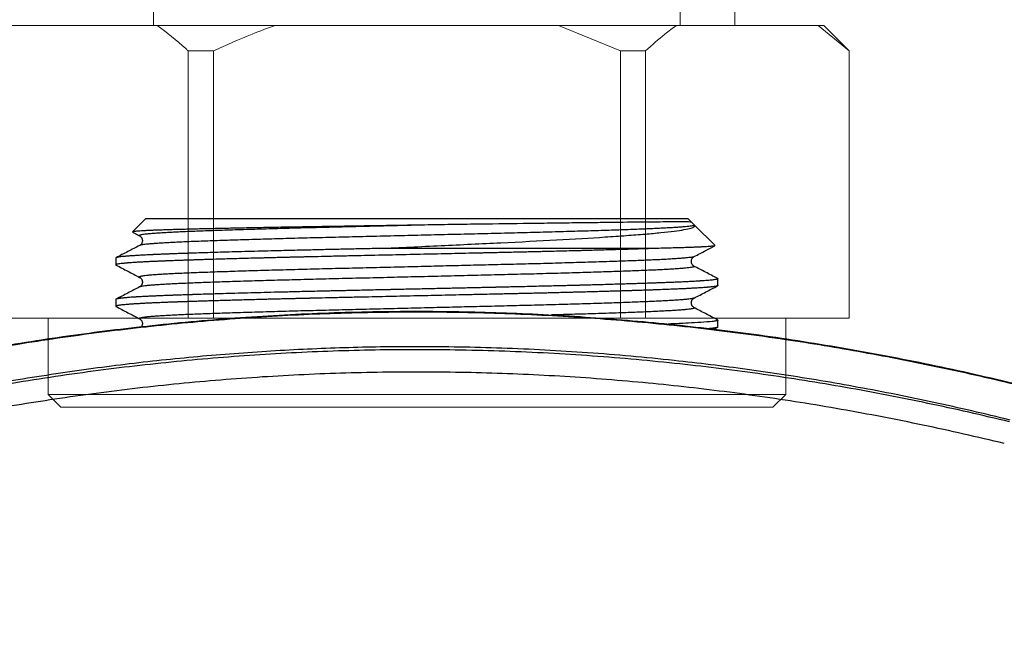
# Model space of a CAD drawing. Header units: millimetres. Extents: x -848 to 77789, y -17557 to 12238.
# Tile 24 of 79: x 71322 to 71515, y -12111 to -11989. Entities that reach past the tile are written whole.
import ezdxf
from ezdxf import colors
from ezdxf.entities.mleader import LeaderData, LeaderLine
from ezdxf.math import Vec2, Vec3

# ---------------------------------------------------------------- set-up
doc = ezdxf.new("R2010")
doc.units = ezdxf.units.MM
doc.layers.add('RR_IWK_opisy_piony', color=7, linetype='Continuous', lineweight=13)
doc.styles.add('Garamond', font='GARA.TTF')

# ---------------------------------------------------------------- blocks, each defined once
blk = doc.blocks.new('A$C661458EC')
at = {"color": 7, "linetype": 'Continuous', "lineweight": 25}
for p, q in [((-1.2336, 0.0275), (-1.2915, -0.0304)), ((1.1364, 0.0275), (-1.2336, 0.0275)), ((1.1529, 0.0109), (1.1364, 0.0275)), ((1.1644, -0.0006), (1.1529, 0.0109)), ((-1.2911, -0.0314), (-1.2599, -0.0477)), ((1.1644, -0.0006), (1.1638, -0.0003)), ((1.2539, -0.09), (1.1644, -0.0006)), ((-1.2596, -0.0477), (-1.2595, -0.0477)), ((-1.2596, -0.0895), (-1.2596, -0.0895)), ((0.9898, -0.1025), (-0.212, -0.1025)), ((-1.3636, -0.1442), (-1.3636, -0.1741)), ((1.1624, -0.1382), (1.1608, -0.1388)), ((-1.2596, -0.2287), (-1.2595, -0.2287)), ((1.2664, -0.2645), (1.2664, -0.2347)), ((-1.2596, -0.2705), (-1.2596, -0.2705)), ((-1.3636, -0.3252), (-1.3636, -0.3551)), ((1.1624, -0.3192), (1.1608, -0.3198)), ((-1.2596, -0.4097), (-1.2595, -0.4097)), ((1.2664, -0.4455), (1.2664, -0.4157)), ((1.2496, -0.4548), (1.2653, -0.4467))]:
    blk.add_line(p, q, dxfattribs=at)
at = {"color": 7, "linetype": 'Continuous', "lineweight": 25, "flags": 128}
blk.add_lwpolyline([(1.2634, -0.4138), (1.2648, -0.4143), (1.266, -0.415), (1.2664, -0.4158), (1.2658, -0.4165), (1.2642, -0.4173), (1.2614, -0.4181), (1.2573, -0.419), (1.2537, -0.4196), (1.2495, -0.4202), (1.2451, -0.4208), (1.2446, -0.4209), (1.2441, -0.4209), (1.2435, -0.421), (1.243, -0.421), (1.2424, -0.4211), (1.2419, -0.4212), (1.2413, -0.4212), (1.2304, -0.4224), (1.2183, -0.4234), (1.2054, -0.4244), (1.1918, -0.4254), (1.1781, -0.4263), (1.1645, -0.4271), (1.1511, -0.4278), (1.1381, -0.4285), (1.1257, -0.4291), (1.1151, -0.4296), (1.1052, -0.4301), (1.0961, -0.4305), (1.0879, -0.4309), (1.0807, -0.4312), (1.0732, -0.4315), (1.0674, -0.4318), (1.0634, -0.4319), (1.0619, -0.432), (1.0615, -0.432), (1.0613, -0.432), (1.0613, -0.432), (1.0612, -0.432), (1.0612, -0.432), (1.0612, -0.432), (1.0612, -0.432), (1.0612, -0.432), (1.0612, -0.432), (1.0612, -0.432), (1.0485, -0.4325)], dxfattribs=at)
at = {"color": 7, "linetype": 'Continuous', "lineweight": 25}
blk.add_arc((1.1754, 0.0219), 0.025, 206.0734, 242.5, dxfattribs=at)
for points, knots in [([(0, 0), (-0.0201, -0.0003), (-0.0602, -0.001), (-0.1207, -0.0019), (-0.1812, -0.0029), (-0.2382, -0.0038), (-0.2915, -0.0046), (-0.341, -0.0054), (-0.39, -0.0062), (-0.4389, -0.0069), (-0.4876, -0.0077), (-0.536, -0.0085), (-0.5836, -0.0093), (-0.6298, -0.0101), (-0.6747, -0.0109), (-0.7181, -0.0117), (-0.7604, -0.0125), (-0.802, -0.0133), (-0.8426, -0.0141), (-0.8821, -0.0149), (-0.9202, -0.0158), (-0.9565, -0.0166), (-0.9909, -0.0173), (-1.0234, -0.0181), (-1.0543, -0.0189), (-1.0837, -0.0196), (-1.1117, -0.0204), (-1.138, -0.0212), (-1.1623, -0.022), (-1.1845, -0.0228), (-1.2045, -0.0236), (-1.2225, -0.0244), (-1.2384, -0.0252), (-1.2524, -0.026), (-1.2642, -0.0268), (-1.274, -0.0276), (-1.2817, -0.0284), (-1.2872, -0.0292), (-1.2906, -0.0299), (-1.2912, -0.0303), (-1.2914, -0.0305)], [0, 0, 0, 0, 0.030458, 0.060916, 0.09168, 0.122443, 0.147983, 0.173545, 0.199107, 0.224647, 0.250925, 0.277226, 0.303528, 0.329806, 0.355422, 0.381061, 0.4067, 0.432317, 0.45867, 0.485047, 0.511425, 0.537778, 0.563512, 0.589269, 0.615026, 0.64076, 0.667232, 0.693728, 0.720225, 0.746697, 0.772518, 0.79834, 0.82434, 0.850339, 0.876161, 0.901983, 0.927982, 0.953982, 0.979881, 1, 1, 1, 1]), ([(0, 0), (-0.0196, -0.0005), (-0.0588, -0.0014), (-0.1186, -0.0029), (-0.1792, -0.0043), (-0.2402, -0.0058), (-0.3005, -0.0073), (-0.3599, -0.0087), (-0.4182, -0.0101), (-0.4745, -0.0115), (-0.5289, -0.0128), (-0.5814, -0.0142), (-0.6329, -0.0156), (-0.6832, -0.017), (-0.7331, -0.0184), (-0.7824, -0.0199), (-0.8307, -0.0214), (-0.8768, -0.0229), (-0.9207, -0.0243), (-0.9622, -0.0258), (-1.0003, -0.0272), (-1.0354, -0.0285), (-1.0676, -0.0299), (-1.0977, -0.0312), (-1.1255, -0.0326), (-1.1515, -0.034), (-1.1754, -0.0355), (-1.1968, -0.037), (-1.2153, -0.0385), (-1.2307, -0.0399), (-1.243, -0.0414), (-1.252, -0.0429), (-1.2579, -0.0442), (-1.2609, -0.0456), (-1.2615, -0.0467), (-1.2601, -0.0474), (-1.2596, -0.0477)], [0, 0, 0, 0, 0.02932, 0.058635, 0.089428, 0.120138, 0.150723, 0.181146, 0.211371, 0.241558, 0.270207, 0.299008, 0.327929, 0.356938, 0.386001, 0.416846, 0.447675, 0.478447, 0.509123, 0.539663, 0.570031, 0.598477, 0.626983, 0.655665, 0.684492, 0.713433, 0.744216, 0.77505, 0.805895, 0.836711, 0.867458, 0.898096, 0.926851, 0.955443, 0.983871, 1, 1, 1, 1]), ([(1.1529, 0.0109), (1.1512, 0.0126), (1.1434, 0.013), (1.1134, 0.0135), (1.0913, 0.0135), (1.0337, 0.0131), (0.9981, 0.0128), (0.9146, 0.012), (0.8669, 0.0115), (0.7871, 0.0106), (0.7592, 0.0102), (0.7015, 0.0095), (0.6417, 0.0088), (0.5777, 0.008), (0.5117, 0.0071), (0.4775, 0.0067), (0.3727, 0.0053), (0.3009, 0.0044), (0.1901, 0.0029), (0.1527, 0.0023), (0.0769, 0.0012), (0.0385, 0.0006), (0, 0)], [0, 0, 0, 0, 0.125, 0.125, 0.25, 0.25, 0.375, 0.375, 0.5, 0.5, 0.5625, 0.5625, 0.625, 0.6875, 0.6875, 0.75, 0.75, 0.875, 0.875, 0.9375, 0.9375, 1, 1, 1, 1]), ([(1.1638, -0.0003), (1.1635, -0.0007), (1.163, -0.0017), (1.1582, -0.0031), (1.1506, -0.0046), (1.1397, -0.006), (1.1258, -0.0075), (1.1092, -0.009), (1.09, -0.0104), (1.0686, -0.0118), (1.0447, -0.0132), (1.0183, -0.0146), (0.9891, -0.016), (0.957, -0.0174), (0.9217, -0.0188), (0.8841, -0.0202), (0.8438, -0.0216), (0.8011, -0.0231), (0.7569, -0.0246), (0.7115, -0.026), (0.6651, -0.0274), (0.6172, -0.0288), (0.5677, -0.0302), (0.5159, -0.0316), (0.4619, -0.0331), (0.4058, -0.0345), (0.3489, -0.0359), (0.291, -0.0373), (0.2322, -0.0387), (0.1734, -0.0402), (0.115, -0.0416), (0.0572, -0.043), (-0.001, -0.0444), (-0.0593, -0.0458), (-0.1188, -0.0472), (-0.1792, -0.0487), (-0.2402, -0.0502), (-0.3005, -0.0516), (-0.3599, -0.053), (-0.4182, -0.0545), (-0.4745, -0.0558), (-0.5289, -0.0572), (-0.5814, -0.0586), (-0.6329, -0.06), (-0.6832, -0.0613), (-0.7331, -0.0628), (-0.7824, -0.0643), (-0.8307, -0.0657), (-0.8768, -0.0672), (-0.9207, -0.0687), (-0.9622, -0.0701), (-1.0003, -0.0715), (-1.0354, -0.0729), (-1.0676, -0.0742), (-1.0977, -0.0756), (-1.1255, -0.0769), (-1.1515, -0.0784), (-1.1754, -0.0798), (-1.1968, -0.0813), (-1.2153, -0.0828), (-1.2307, -0.0843), (-1.243, -0.0858), (-1.2519, -0.0872), (-1.2575, -0.0885), (-1.259, -0.0892), (-1.2596, -0.0895)], [0, 0, 0, 0, 0.016139, 0.032385, 0.04872, 0.065123, 0.081573, 0.098048, 0.113587, 0.129112, 0.144605, 0.160048, 0.175424, 0.19164, 0.207753, 0.223927, 0.240202, 0.25656, 0.272979, 0.288498, 0.304035, 0.319572, 0.335092, 0.350576, 0.36694, 0.383224, 0.399407, 0.415518, 0.431724, 0.448027, 0.463468, 0.478959, 0.494483, 0.510022, 0.525557, 0.54201, 0.558418, 0.57476, 0.591015, 0.607164, 0.623293, 0.6386, 0.653989, 0.669441, 0.684941, 0.700469, 0.71695, 0.733422, 0.749863, 0.766253, 0.782571, 0.798796, 0.813995, 0.829226, 0.844551, 0.859953, 0.875417, 0.891864, 0.908338, 0.924819, 0.941284, 0.957712, 0.974082, 0.989446, 1, 1, 1, 1]), ([(-0.212, -0.1025), (-0.1671, -0.1005), (-0.1223, -0.0984), (-0.0327, -0.0942), (0.0121, -0.0921), (0.1013, -0.0879), (0.1454, -0.0858), (0.2327, -0.0817), (0.276, -0.0796), (0.4031, -0.0735), (0.4851, -0.0694), (0.6371, -0.061), (0.7079, -0.0567), (0.8058, -0.0502), (0.8369, -0.0481), (0.8949, -0.0438), (0.922, -0.0417), (0.9724, -0.0376), (0.9957, -0.0355), (1.0383, -0.0313), (1.0577, -0.0291), (1.1082, -0.0225), (1.1327, -0.0182), (1.1555, -0.0115), (1.1607, -0.0093), (1.1662, -0.0049), (1.1666, -0.0027), (1.1644, -0.0006)], [0, 0, 0, 0, 0.0625, 0.0625, 0.125, 0.125, 0.1875, 0.1875, 0.25, 0.25, 0.375, 0.375, 0.5, 0.5, 0.5625, 0.5625, 0.625, 0.625, 0.6875, 0.6875, 0.75, 0.75, 0.875, 0.875, 0.9375, 0.9375, 1, 1, 1, 1]), ([(-1.2599, -0.0477), (-1.2586, -0.0484), (-1.2564, -0.0498), (-1.2531, -0.053), (-1.2508, -0.0564), (-1.2492, -0.0598), (-1.2483, -0.0628), (-1.2477, -0.0662), (-1.2476, -0.0695), (-1.248, -0.0736), (-1.2494, -0.0782), (-1.252, -0.0828), (-1.2557, -0.087), (-1.2584, -0.0886), (-1.2599, -0.0895)], [0, 0, 0, 0, 0.122872, 0.227361, 0.313314, 0.380564, 0.429063, 0.465285, 0.514872, 0.580659, 0.662488, 0.759976, 0.872624, 1, 1, 1, 1]), ([(0.9898, -0.1025), (0.9869, -0.1026), (0.9804, -0.1029), (0.9695, -0.1033), (0.9563, -0.1037), (0.9409, -0.1042), (0.923, -0.1048), (0.9025, -0.1055), (0.8795, -0.1062), (0.8538, -0.107), (0.8254, -0.1078), (0.7939, -0.1088), (0.7607, -0.1097), (0.7259, -0.1107), (0.7001, -0.1114), (0.6829, -0.1118), (0.6754, -0.112), (0.6677, -0.1122), (0.66, -0.1124), (0.6521, -0.1126), (0.6442, -0.1128), (0.6361, -0.1131), (0.616, -0.1136), (0.5843, -0.1144), (0.5412, -0.1155), (0.5042, -0.1164), (0.4732, -0.1171), (0.4489, -0.1177), (0.4325, -0.118), (0.4238, -0.1182), (0.4214, -0.1183), (0.4191, -0.1184), (0.4167, -0.1184), (0.4144, -0.1185), (0.4121, -0.1185), (0.3985, -0.1188), (0.3746, -0.1194), (0.341, -0.1201), (0.3103, -0.1208), (0.2824, -0.1214), (0.2587, -0.122), (0.2388, -0.1224), (0.2225, -0.1228), (0.2089, -0.1231), (0.1978, -0.1233), (0.1909, -0.1235), (0.1869, -0.1235), (0.1852, -0.1236), (0.1836, -0.1236), (0.1821, -0.1237), (0.1807, -0.1237), (0.1794, -0.1237), (0.1585, -0.1242), (0.1179, -0.1251), (0.0572, -0.1264), (-0.0037, -0.1278), (-0.0646, -0.1291), (-0.1255, -0.1305), (-0.1863, -0.1318), (-0.2468, -0.1332), (-0.3089, -0.1346), (-0.3724, -0.136), (-0.4346, -0.1374), (-0.4828, -0.1385), (-0.5105, -0.1391), (-0.5208, -0.1393), (-0.5239, -0.1394), (-0.5271, -0.1395), (-0.5303, -0.1396), (-0.5335, -0.1396), (-0.5379, -0.1397), (-0.5444, -0.1399), (-0.5535, -0.1401), (-0.5648, -0.1404), (-0.5782, -0.1407), (-0.5937, -0.141), (-0.6112, -0.1415), (-0.6307, -0.1419), (-0.6493, -0.1424), (-0.6667, -0.1428), (-0.6824, -0.1432), (-0.699, -0.1436), (-0.7163, -0.1441), (-0.7342, -0.1446), (-0.7608, -0.1453), (-0.7946, -0.1462), (-0.834, -0.1472), (-0.8704, -0.1482), (-0.9039, -0.1492), (-0.9346, -0.1501), (-0.9626, -0.151), (-0.988, -0.1518), (-1.0108, -0.1525), (-1.0312, -0.1531), (-1.0496, -0.1538), (-1.0637, -0.1542), (-1.0741, -0.1546), (-1.0815, -0.1548), (-1.0883, -0.1551), (-1.0947, -0.1553), (-1.1006, -0.1555), (-1.1093, -0.1558), (-1.1214, -0.1563), (-1.137, -0.1569), (-1.1535, -0.1575), (-1.1707, -0.1582), (-1.1884, -0.159), (-1.2064, -0.1598), (-1.2248, -0.1606), (-1.2433, -0.1616), (-1.2616, -0.1626), (-1.2773, -0.1635), (-1.2904, -0.1644), (-1.2983, -0.1649), (-1.3033, -0.1653), (-1.3057, -0.1655), (-1.308, -0.1656), (-1.3103, -0.1658), (-1.3125, -0.166), (-1.3147, -0.1662), (-1.3222, -0.1668), (-1.3336, -0.1679), (-1.3464, -0.1694), (-1.3558, -0.1708), (-1.3615, -0.1722), (-1.3638, -0.1736), (-1.3639, -0.1746), (-1.3626, -0.1751), (-1.3623, -0.1752)], [0, 0, 0, 0, 0.004301, 0.009552, 0.015753, 0.022904, 0.031005, 0.040056, 0.050057, 0.06078, 0.072415, 0.084962, 0.098421, 0.111021, 0.124326, 0.127023, 0.129747, 0.132498, 0.135277, 0.138083, 0.140916, 0.143776, 0.146664, 0.162175, 0.176827, 0.190619, 0.199252, 0.20751, 0.214467, 0.21523, 0.215989, 0.216745, 0.217496, 0.218245, 0.218989, 0.21973, 0.231336, 0.241973, 0.251642, 0.260343, 0.268077, 0.273781, 0.278814, 0.283174, 0.286317, 0.288986, 0.28952, 0.29003, 0.290516, 0.290978, 0.291416, 0.291831, 0.292221, 0.310596, 0.32897, 0.347345, 0.365719, 0.384094, 0.402468, 0.420843, 0.439217, 0.459491, 0.479764, 0.497605, 0.505455, 0.506483, 0.507511, 0.508539, 0.509567, 0.510595, 0.511623, 0.513915, 0.516899, 0.520576, 0.524983, 0.530095, 0.53591, 0.542429, 0.549652, 0.554762, 0.560175, 0.565889, 0.571905, 0.578222, 0.584842, 0.600223, 0.614847, 0.628715, 0.641825, 0.654179, 0.665777, 0.676617, 0.686506, 0.695669, 0.704105, 0.711814, 0.715562, 0.71911, 0.722459, 0.725609, 0.728559, 0.73131, 0.738866, 0.747145, 0.756144, 0.765865, 0.776308, 0.787472, 0.799358, 0.812311, 0.826024, 0.840498, 0.850467, 0.860768, 0.863126, 0.865501, 0.867892, 0.8703, 0.872725, 0.875167, 0.877625, 0.89802, 0.918416, 0.938811, 0.959206, 0.977154, 0.995102, 1, 1, 1, 1]), ([(-0.212, -0.1025), (-0.2262, -0.1029), (-0.2542, -0.1035), (-0.295, -0.1044), (-0.3339, -0.1053), (-0.3709, -0.1061), (-0.4059, -0.1069), (-0.4401, -0.1076), (-0.4755, -0.1084), (-0.5129, -0.1093), (-0.552, -0.1102), (-0.5912, -0.1111), (-0.6305, -0.112), (-0.6767, -0.1132), (-0.7291, -0.1145), (-0.7866, -0.116), (-0.8421, -0.1175), (-0.8933, -0.119), (-0.9404, -0.1204), (-0.9819, -0.1217), (-1.0132, -0.1227), (-1.0308, -0.1232), (-1.0373, -0.1235), (-1.0393, -0.1235), (-1.0413, -0.1236), (-1.0433, -0.1237), (-1.0453, -0.1237), (-1.048, -0.1238), (-1.0518, -0.124), (-1.0576, -0.1241), (-1.0651, -0.1244), (-1.0744, -0.1247), (-1.0852, -0.1251), (-1.0976, -0.1255), (-1.1095, -0.1259), (-1.1192, -0.1263), (-1.1263, -0.1266), (-1.132, -0.1268), (-1.1377, -0.127), (-1.1433, -0.1272), (-1.1528, -0.1276), (-1.166, -0.1281), (-1.1786, -0.1286), (-1.1869, -0.129), (-1.191, -0.1292), (-1.1948, -0.1293), (-1.1986, -0.1295), (-1.2047, -0.1298), (-1.213, -0.1302), (-1.2234, -0.1307), (-1.2341, -0.1312), (-1.245, -0.1318), (-1.2559, -0.1324), (-1.2669, -0.133), (-1.2777, -0.1337), (-1.2918, -0.1346), (-1.3076, -0.1357), (-1.3237, -0.137), (-1.3367, -0.1383), (-1.3468, -0.1395), (-1.3547, -0.1408), (-1.3601, -0.142), (-1.3632, -0.1431), (-1.3635, -0.1438), (-1.3636, -0.1442)], [0, 0, 0, 0, 0.022702, 0.044498, 0.065387, 0.085371, 0.104448, 0.122619, 0.141564, 0.16323, 0.185293, 0.207755, 0.230615, 0.253874, 0.289758, 0.325643, 0.361527, 0.397411, 0.428991, 0.46057, 0.48836, 0.500588, 0.50219, 0.503791, 0.505392, 0.506994, 0.508595, 0.510196, 0.513461, 0.518044, 0.524302, 0.532024, 0.541212, 0.551865, 0.563982, 0.57271, 0.578108, 0.583324, 0.588594, 0.593919, 0.599299, 0.615764, 0.632721, 0.637674, 0.641623, 0.645682, 0.64985, 0.654127, 0.665468, 0.677512, 0.690261, 0.703713, 0.71787, 0.73273, 0.748295, 0.764563, 0.797019, 0.828491, 0.858979, 0.888484, 0.917005, 0.947241, 0.976287, 1, 1, 1, 1]), ([(-1.2599, -0.0895), (-1.277, -0.0984), (-1.3112, -0.1163), (-1.3454, -0.1341), (-1.3625, -0.143)], [0, 0, 0, 0, 0.499985, 1, 1, 1, 1]), ([(1.2534, -0.0908), (1.2534, -0.0908), (1.2533, -0.0911), (1.2508, -0.0917), (1.2459, -0.0924), (1.2385, -0.0932), (1.229, -0.094), (1.2173, -0.0948), (1.2033, -0.0956), (1.187, -0.0964), (1.1682, -0.0973), (1.1473, -0.0981), (1.123, -0.0989), (1.095, -0.0998), (1.0629, -0.1007), (1.0281, -0.1016), (1.0026, -0.1022), (0.9898, -0.1025)], [0, 0, 0, 0, 0.003818, 0.072293, 0.140705, 0.207422, 0.274195, 0.340969, 0.407685, 0.476316, 0.545009, 0.613701, 0.682332, 0.76127, 0.840397, 0.920101, 1, 1, 1, 1]), ([(1.1626, -0.1382), (1.1797, -0.1293), (1.21, -0.1135), (1.2403, -0.0977), (1.2535, -0.0908)], [0, 0, 0, 0, 0.564882, 1, 1, 1, 1]), ([(1.1608, -0.1388), (1.1605, -0.139), (1.1591, -0.1395), (1.154, -0.1406), (1.1453, -0.142), (1.1334, -0.1434), (1.1184, -0.1449), (1.1, -0.1464), (1.0786, -0.1478), (1.0544, -0.1493), (1.0273, -0.1508), (0.9982, -0.1522), (0.9673, -0.1536), (0.9349, -0.1549), (0.9003, -0.1563), (0.8635, -0.1576), (0.8236, -0.159), (0.7806, -0.1604), (0.7345, -0.1619), (0.6863, -0.1634), (0.6361, -0.1649), (0.5842, -0.1664), (0.5318, -0.1679), (0.4791, -0.1693), (0.4265, -0.1706), (0.3731, -0.172), (0.319, -0.1733), (0.2654, -0.1746), (0.2123, -0.1759), (0.1598, -0.1771), (0.1067, -0.1784), (0.0534, -0.1797), (-0.0018, -0.181), (-0.0588, -0.1824), (-0.1186, -0.1839), (-0.1792, -0.1853), (-0.2402, -0.1868), (-0.3005, -0.1883), (-0.3599, -0.1897), (-0.4182, -0.1911), (-0.4745, -0.1925), (-0.5289, -0.1938), (-0.5814, -0.1952), (-0.6329, -0.1966), (-0.6832, -0.198), (-0.7331, -0.1994), (-0.7824, -0.2009), (-0.8307, -0.2024), (-0.8768, -0.2039), (-0.9207, -0.2053), (-0.9622, -0.2068), (-1.0003, -0.2082), (-1.0354, -0.2095), (-1.0676, -0.2109), (-1.0977, -0.2122), (-1.1255, -0.2136), (-1.1515, -0.215), (-1.1754, -0.2165), (-1.1968, -0.218), (-1.2153, -0.2195), (-1.2307, -0.2209), (-1.243, -0.2224), (-1.252, -0.2239), (-1.2579, -0.2252), (-1.2609, -0.2266), (-1.2615, -0.2277), (-1.2601, -0.2284), (-1.2596, -0.2287)], [0, 0, 0, 0, 0.004522, 0.019791, 0.035127, 0.050514, 0.066869, 0.08324, 0.099605, 0.115944, 0.132235, 0.148457, 0.163671, 0.178791, 0.193896, 0.209099, 0.224382, 0.240662, 0.256993, 0.273355, 0.289727, 0.306086, 0.322412, 0.337757, 0.353036, 0.368232, 0.383333, 0.398459, 0.412542, 0.426693, 0.440898, 0.455144, 0.469244, 0.484806, 0.500364, 0.516708, 0.533007, 0.54924, 0.565387, 0.581429, 0.59745, 0.612656, 0.627942, 0.643292, 0.658688, 0.674113, 0.690484, 0.706846, 0.723179, 0.73946, 0.755669, 0.771786, 0.786884, 0.802013, 0.817236, 0.832536, 0.847897, 0.864234, 0.880599, 0.89697, 0.913326, 0.929645, 0.945906, 0.961167, 0.976342, 0.99143, 1, 1, 1, 1]), ([(1.1504, -0.1591), (1.1504, -0.158), (1.1504, -0.156), (1.151, -0.1521), (1.1522, -0.1482), (1.1544, -0.1445), (1.1568, -0.1415), (1.1598, -0.1396), (1.161, -0.1388)], [0, 0, 0, 0, 0.240863, 0.447374, 0.626897, 0.779659, 0.905909, 1, 1, 1, 1]), ([(1.1611, -0.1794), (1.1598, -0.1786), (1.157, -0.1768), (1.1543, -0.1736), (1.1522, -0.1699), (1.1509, -0.1659), (1.1504, -0.1619), (1.1504, -0.1597), (1.1504, -0.1585)], [0, 0, 0, 0, 0.100099, 0.226394, 0.379329, 0.559113, 0.765932, 1, 1, 1, 1]), ([(-1.3625, -0.1752), (-1.3454, -0.1841), (-1.3112, -0.2019), (-1.277, -0.2198), (-1.2599, -0.2287)], [0, 0, 0, 0, 0.500296, 1, 1, 1, 1]), ([(1.1607, -0.1794), (1.1613, -0.1795), (1.1635, -0.1802), (1.1642, -0.1813), (1.1629, -0.1827), (1.1582, -0.1841), (1.1506, -0.1856), (1.1397, -0.187), (1.1258, -0.1885), (1.1092, -0.19), (1.09, -0.1914), (1.0686, -0.1928), (1.0447, -0.1942), (1.0183, -0.1956), (0.9891, -0.197), (0.957, -0.1984), (0.9217, -0.1998), (0.8841, -0.2012), (0.8438, -0.2026), (0.8011, -0.2041), (0.7569, -0.2056), (0.7115, -0.207), (0.6651, -0.2084), (0.6172, -0.2098), (0.5677, -0.2112), (0.5159, -0.2126), (0.4619, -0.2141), (0.4058, -0.2155), (0.3489, -0.2169), (0.291, -0.2183), (0.2322, -0.2197), (0.1734, -0.2212), (0.115, -0.2226), (0.0572, -0.224), (-0.001, -0.2254), (-0.0593, -0.2268), (-0.1188, -0.2282), (-0.1792, -0.2297), (-0.2402, -0.2312), (-0.3005, -0.2326), (-0.3599, -0.234), (-0.4182, -0.2355), (-0.4745, -0.2368), (-0.5289, -0.2382), (-0.5814, -0.2396), (-0.6329, -0.241), (-0.6832, -0.2423), (-0.7331, -0.2438), (-0.7824, -0.2453), (-0.8307, -0.2467), (-0.8768, -0.2482), (-0.9207, -0.2497), (-0.9622, -0.2511), (-1.0003, -0.2525), (-1.0354, -0.2539), (-1.0676, -0.2552), (-1.0977, -0.2566), (-1.1255, -0.2579), (-1.1515, -0.2594), (-1.1754, -0.2608), (-1.1968, -0.2623), (-1.2153, -0.2638), (-1.2307, -0.2653), (-1.243, -0.2668), (-1.2519, -0.2682), (-1.2575, -0.2695), (-1.259, -0.2702), (-1.2596, -0.2705)], [0, 0, 0, 0, 0.004935, 0.021262, 0.037057, 0.052958, 0.068946, 0.085, 0.1011, 0.117225, 0.132434, 0.147628, 0.162792, 0.177906, 0.192956, 0.208827, 0.224598, 0.240427, 0.256357, 0.272366, 0.288437, 0.303625, 0.318832, 0.334039, 0.349229, 0.364384, 0.3804, 0.396338, 0.412177, 0.427945, 0.443807, 0.459762, 0.474875, 0.490037, 0.505231, 0.520439, 0.535644, 0.551748, 0.567807, 0.583801, 0.599711, 0.615516, 0.631302, 0.646284, 0.661345, 0.676469, 0.691639, 0.706837, 0.722968, 0.739089, 0.755181, 0.771223, 0.787194, 0.803074, 0.81795, 0.832857, 0.847856, 0.862931, 0.878065, 0.894163, 0.910287, 0.926417, 0.942532, 0.958611, 0.974633, 0.98967, 1, 1, 1, 1]), ([(1.2635, -0.2328), (1.2464, -0.2239), (1.2123, -0.2061), (1.1781, -0.1883), (1.1611, -0.1794)], [0, 0, 0, 0, 0.5000034, 1, 1, 1, 1]), ([(1.2635, -0.2328), (1.2641, -0.233), (1.2651, -0.2334), (1.2658, -0.2338), (1.2661, -0.2341), (1.2663, -0.2344), (1.2664, -0.2346), (1.2663, -0.2349), (1.2662, -0.2351), (1.266, -0.2353), (1.2656, -0.2357), (1.2644, -0.2363), (1.2619, -0.237), (1.258, -0.2379), (1.2526, -0.2388), (1.2456, -0.2398), (1.2369, -0.2408), (1.2265, -0.2418), (1.214, -0.2428), (1.2029, -0.2436), (1.1948, -0.2442), (1.1908, -0.2445), (1.1869, -0.2447), (1.1829, -0.245), (1.1788, -0.2453), (1.1696, -0.2458), (1.1542, -0.2467), (1.1315, -0.2479), (1.1069, -0.249), (1.0806, -0.2502), (1.0546, -0.2513), (1.0293, -0.2522), (1.01, -0.2529), (0.9963, -0.2534), (0.9887, -0.2537), (0.9822, -0.2539), (0.9723, -0.2543), (0.9578, -0.2548), (0.9377, -0.2554), (0.9158, -0.2561), (0.8921, -0.2569), (0.8667, -0.2577), (0.8387, -0.2585), (0.8078, -0.2594), (0.7741, -0.2604), (0.7417, -0.2613), (0.7112, -0.2622), (0.6908, -0.2627), (0.6783, -0.2631), (0.6743, -0.2632), (0.6714, -0.2632), (0.6684, -0.2633), (0.6654, -0.2634), (0.6624, -0.2635), (0.6536, -0.2637), (0.6386, -0.2641), (0.6148, -0.2647), (0.5873, -0.2654), (0.5557, -0.2662), (0.5212, -0.267), (0.4838, -0.2679), (0.4434, -0.2689), (0.4052, -0.2698), (0.3699, -0.2706), (0.3394, -0.2713), (0.3181, -0.2717), (0.3064, -0.272), (0.3035, -0.2721), (0.3006, -0.2721), (0.2976, -0.2722), (0.2947, -0.2723), (0.2917, -0.2723), (0.2887, -0.2724), (0.2848, -0.2725), (0.279, -0.2726), (0.2701, -0.2728), (0.258, -0.2731), (0.2427, -0.2734), (0.2241, -0.2739), (0.2023, -0.2743), (0.1772, -0.2749), (0.1499, -0.2755), (0.1206, -0.2762), (0.0896, -0.2769), (0.0559, -0.2776), (0.0195, -0.2784), (-0.0157, -0.2792), (-0.0495, -0.2799), (-0.0812, -0.2806), (-0.1182, -0.2815), (-0.1462, -0.2821), (-0.165, -0.2825), (-0.1704, -0.2826), (-0.1757, -0.2827), (-0.1811, -0.2829), (-0.1865, -0.283), (-0.1919, -0.2831), (-0.2097, -0.2835), (-0.2391, -0.2841), (-0.2795, -0.285), (-0.3179, -0.2859), (-0.3501, -0.2866), (-0.3766, -0.2872), (-0.3978, -0.2877), (-0.4186, -0.2881), (-0.4407, -0.2886), (-0.4695, -0.2893), (-0.504, -0.2901), (-0.5421, -0.2909), (-0.5713, -0.2916), (-0.5923, -0.2921), (-0.6057, -0.2925), (-0.6188, -0.2928), (-0.6317, -0.2931), (-0.6442, -0.2934), (-0.6727, -0.2941), (-0.7165, -0.2952), (-0.7744, -0.2967), (-0.8304, -0.2982), (-0.8821, -0.2997), (-0.9297, -0.3011), (-0.9716, -0.3023), (-0.9991, -0.3032), (-1.0134, -0.3037), (-1.0169, -0.3038), (-1.0204, -0.3039), (-1.0239, -0.304), (-1.0274, -0.3041), (-1.0309, -0.3043), (-1.0343, -0.3044), (-1.0395, -0.3045), (-1.0471, -0.3048), (-1.0577, -0.3052), (-1.0704, -0.3056), (-1.0815, -0.306), (-1.0905, -0.3063), (-1.0969, -0.3065), (-1.1036, -0.3067), (-1.1099, -0.307), (-1.1156, -0.3072), (-1.1204, -0.3073), (-1.125, -0.3075), (-1.1317, -0.3078), (-1.1406, -0.3081), (-1.1515, -0.3085), (-1.1623, -0.309), (-1.1726, -0.3094), (-1.1819, -0.3098), (-1.1934, -0.3103), (-1.2076, -0.3109), (-1.2249, -0.3117), (-1.2403, -0.3125), (-1.2538, -0.3133), (-1.2624, -0.3137), (-1.2682, -0.3141), (-1.2712, -0.3143), (-1.2742, -0.3144), (-1.2772, -0.3146), (-1.2802, -0.3148), (-1.2868, -0.3152), (-1.2962, -0.3159), (-1.3075, -0.3167), (-1.317, -0.3175), (-1.325, -0.3182), (-1.3317, -0.3188), (-1.3371, -0.3194), (-1.3415, -0.3199), (-1.3451, -0.3204), (-1.3478, -0.3207), (-1.3502, -0.3211), (-1.3526, -0.3215), (-1.3551, -0.3219), (-1.3575, -0.3224), (-1.3595, -0.3229), (-1.3618, -0.3236), (-1.3635, -0.3244), (-1.3634, -0.325), (-1.3634, -0.3252)], [0, 0, 0, 0, 0.007554, 0.010876, 0.014143, 0.017354, 0.020509, 0.022825, 0.025212, 0.027688, 0.030254, 0.038075, 0.046623, 0.055899, 0.065903, 0.076634, 0.086808, 0.097559, 0.108887, 0.120793, 0.12407, 0.126807, 0.129539, 0.132266, 0.134988, 0.137704, 0.150439, 0.163242, 0.175926, 0.188491, 0.200937, 0.210787, 0.220562, 0.224381, 0.227006, 0.229359, 0.231851, 0.238345, 0.245629, 0.253703, 0.261579, 0.270085, 0.279221, 0.288986, 0.299381, 0.310405, 0.31815, 0.326178, 0.328016, 0.328826, 0.329647, 0.330479, 0.331323, 0.332178, 0.333045, 0.338721, 0.344845, 0.352718, 0.361225, 0.370366, 0.380141, 0.390549, 0.401592, 0.409227, 0.417139, 0.42433, 0.425047, 0.425767, 0.426489, 0.427213, 0.427939, 0.428667, 0.429397, 0.43013, 0.431532, 0.433709, 0.436662, 0.440391, 0.444895, 0.450175, 0.456231, 0.463061, 0.469841, 0.477242, 0.485267, 0.493914, 0.503183, 0.510377, 0.517905, 0.525768, 0.53666, 0.537919, 0.539186, 0.540459, 0.54174, 0.543029, 0.544325, 0.545628, 0.555735, 0.565426, 0.574703, 0.583564, 0.588922, 0.594116, 0.599145, 0.604338, 0.610562, 0.620633, 0.630326, 0.63964, 0.643196, 0.646694, 0.650133, 0.653514, 0.656837, 0.660101, 0.676285, 0.692468, 0.708652, 0.724835, 0.739077, 0.753319, 0.765852, 0.767083, 0.768314, 0.769545, 0.770776, 0.772007, 0.773238, 0.774469, 0.7757, 0.778804, 0.782715, 0.787434, 0.792961, 0.795354, 0.797871, 0.800513, 0.803279, 0.805449, 0.807322, 0.80921, 0.811114, 0.815706, 0.820383, 0.825145, 0.829993, 0.83433, 0.838128, 0.846274, 0.855156, 0.864771, 0.87152, 0.878589, 0.880494, 0.88242, 0.884368, 0.886338, 0.88833, 0.890345, 0.89984, 0.908681, 0.916867, 0.924398, 0.931273, 0.937389, 0.942872, 0.947723, 0.951943, 0.955027, 0.958977, 0.9643, 0.969622, 0.974944, 0.980266, 0.99281, 1, 1, 1, 1]), ([(-1.2599, -0.2287), (-1.2586, -0.2294), (-1.2562, -0.2308), (-1.2531, -0.234), (-1.2507, -0.2375), (-1.2492, -0.2408), (-1.2483, -0.2438), (-1.2477, -0.2472), (-1.2476, -0.2505), (-1.248, -0.2546), (-1.2494, -0.2592), (-1.252, -0.2638), (-1.2558, -0.2681), (-1.2584, -0.2697), (-1.2599, -0.2705)], [0, 0, 0, 0, 0.117911, 0.222413, 0.308377, 0.375635, 0.42414, 0.460366, 0.509956, 0.575744, 0.657573, 0.755061, 0.867709, 1, 1, 1, 1]), ([(1.2663, -0.2645), (1.2663, -0.2646), (1.2664, -0.2648), (1.2661, -0.2652), (1.2652, -0.2658), (1.2632, -0.2665), (1.2601, -0.2673), (1.2557, -0.2682), (1.2497, -0.2691), (1.243, -0.27), (1.2358, -0.2707), (1.2306, -0.2712), (1.2268, -0.2716), (1.2247, -0.2718), (1.2226, -0.272), (1.2204, -0.2722), (1.2181, -0.2724), (1.2129, -0.2728), (1.2047, -0.2734), (1.193, -0.2742), (1.1812, -0.275), (1.1696, -0.2757), (1.1584, -0.2763), (1.1479, -0.2769), (1.138, -0.2774), (1.129, -0.2779), (1.1212, -0.2783), (1.1138, -0.2786), (1.1055, -0.279), (1.0955, -0.2795), (1.0843, -0.2799), (1.0727, -0.2804), (1.0555, -0.2811), (1.0318, -0.2821), (1.0083, -0.2829), (0.9919, -0.2835), (0.9833, -0.2838), (0.9745, -0.2841), (0.9658, -0.2844), (0.9586, -0.2846), (0.9518, -0.2848), (0.9447, -0.2851), (0.9354, -0.2854), (0.9244, -0.2857), (0.9113, -0.2862), (0.8962, -0.2866), (0.8791, -0.2872), (0.8599, -0.2878), (0.8387, -0.2884), (0.8152, -0.2891), (0.7893, -0.2899), (0.762, -0.2906), (0.7344, -0.2914), (0.7079, -0.2921), (0.6828, -0.2928), (0.659, -0.2935), (0.6366, -0.294), (0.6159, -0.2946), (0.5971, -0.2951), (0.5801, -0.2955), (0.5645, -0.2959), (0.5501, -0.2962), (0.5372, -0.2966), (0.5248, -0.2969), (0.5098, -0.2972), (0.4909, -0.2977), (0.4675, -0.2982), (0.4414, -0.2988), (0.4154, -0.2994), (0.3897, -0.3), (0.3648, -0.3006), (0.3437, -0.3011), (0.3279, -0.3014), (0.318, -0.3016), (0.3089, -0.3018), (0.2997, -0.302), (0.2791, -0.3025), (0.2461, -0.3032), (0.1948, -0.3044), (0.1375, -0.3056), (0.0753, -0.307), (0.0141, -0.3084), (-0.0469, -0.3097), (-0.1078, -0.3111), (-0.1687, -0.3124), (-0.2293, -0.3138), (-0.2916, -0.3152), (-0.3554, -0.3166), (-0.4178, -0.318), (-0.4663, -0.3191), (-0.4941, -0.3197), (-0.5044, -0.32), (-0.5076, -0.32), (-0.5108, -0.3201), (-0.514, -0.3202), (-0.5172, -0.3203), (-0.5227, -0.3204), (-0.5314, -0.3206), (-0.5443, -0.3209), (-0.5598, -0.3212), (-0.578, -0.3217), (-0.5974, -0.3221), (-0.6178, -0.3226), (-0.6387, -0.3231), (-0.6613, -0.3237), (-0.6854, -0.3243), (-0.7111, -0.325), (-0.7419, -0.3258), (-0.7763, -0.3267), (-0.8129, -0.3276), (-0.8469, -0.3286), (-0.8785, -0.3295), (-0.9076, -0.3303), (-0.9343, -0.3311), (-0.9589, -0.3318), (-0.9821, -0.3326), (-1.004, -0.3333), (-1.0243, -0.3339), (-1.0423, -0.3345), (-1.0577, -0.335), (-1.0706, -0.3355), (-1.0789, -0.3358), (-1.0839, -0.3359), (-1.0861, -0.336), (-1.0882, -0.3361), (-1.0901, -0.3362), (-1.0921, -0.3362), (-1.0939, -0.3363), (-1.1023, -0.3366), (-1.1174, -0.3371), (-1.1389, -0.3379), (-1.1605, -0.3388), (-1.1822, -0.3397), (-1.2037, -0.3406), (-1.2244, -0.3416), (-1.2441, -0.3426), (-1.2628, -0.3436), (-1.2806, -0.3447), (-1.2972, -0.3458), (-1.3118, -0.3469), (-1.3241, -0.348), (-1.3339, -0.3489), (-1.3418, -0.3498), (-1.3476, -0.3506), (-1.3519, -0.3512), (-1.3551, -0.3518), (-1.3578, -0.3524), (-1.361, -0.3532), (-1.3635, -0.3542), (-1.364, -0.3553), (-1.3627, -0.356), (-1.3623, -0.3562)], [0, 0, 0, 0, 0.001467, 0.006108, 0.013847, 0.022128, 0.030953, 0.040321, 0.050232, 0.060686, 0.067884, 0.075318, 0.077304, 0.079307, 0.081325, 0.08336, 0.085411, 0.087479, 0.096965, 0.10581, 0.114011, 0.121569, 0.128485, 0.134652, 0.140198, 0.145125, 0.149432, 0.152599, 0.156615, 0.161977, 0.167338, 0.172699, 0.17806, 0.190697, 0.203333, 0.206696, 0.210058, 0.213421, 0.216783, 0.219918, 0.221482, 0.224345, 0.227704, 0.231559, 0.236241, 0.241492, 0.247312, 0.253702, 0.260662, 0.268191, 0.276289, 0.284957, 0.293322, 0.301153, 0.308385, 0.315163, 0.321487, 0.327356, 0.332384, 0.337022, 0.341271, 0.345131, 0.348601, 0.351682, 0.355015, 0.360491, 0.366601, 0.373345, 0.380723, 0.386645, 0.392921, 0.399551, 0.402532, 0.404754, 0.407007, 0.40929, 0.411605, 0.422313, 0.433635, 0.449164, 0.463956, 0.478527, 0.493097, 0.507668, 0.522239, 0.53681, 0.551381, 0.567456, 0.58353, 0.597676, 0.603901, 0.604716, 0.605531, 0.606346, 0.607161, 0.607976, 0.608791, 0.611392, 0.614702, 0.618722, 0.623453, 0.628894, 0.633971, 0.639541, 0.645604, 0.65216, 0.65921, 0.666752, 0.677892, 0.688515, 0.69862, 0.708208, 0.717279, 0.725832, 0.733869, 0.741387, 0.749194, 0.756353, 0.762862, 0.768722, 0.773342, 0.77746, 0.778315, 0.779145, 0.77995, 0.78073, 0.781484, 0.782212, 0.782916, 0.791421, 0.800401, 0.809857, 0.819788, 0.830194, 0.841075, 0.85177, 0.862887, 0.874427, 0.886389, 0.898773, 0.909767, 0.920062, 0.92966, 0.938561, 0.945064, 0.951137, 0.956779, 0.963803, 0.977936, 0.99207, 1, 1, 1, 1]), ([(-1.2599, -0.2705), (-1.277, -0.2794), (-1.3112, -0.2973), (-1.3454, -0.3151), (-1.3625, -0.324)], [0, 0, 0, 0, 0.500263, 1, 1, 1, 1]), ([(1.1626, -0.3192), (1.1797, -0.3103), (1.2139, -0.2924), (1.2481, -0.2746), (1.2653, -0.2657)], [0, 0, 0, 0, 0.499704, 1, 1, 1, 1]), ([(1.1608, -0.3198), (1.1605, -0.32), (1.1591, -0.3205), (1.154, -0.3216), (1.1453, -0.323), (1.1334, -0.3244), (1.1184, -0.3259), (1.1, -0.3274), (1.0786, -0.3288), (1.0544, -0.3303), (1.0273, -0.3318), (0.9982, -0.3332), (0.9673, -0.3346), (0.9349, -0.3359), (0.9003, -0.3373), (0.8635, -0.3386), (0.8236, -0.34), (0.7806, -0.3414), (0.7345, -0.3429), (0.6863, -0.3444), (0.6361, -0.3459), (0.5842, -0.3474), (0.5318, -0.3489), (0.4791, -0.3503), (0.4265, -0.3516), (0.3731, -0.353), (0.319, -0.3543), (0.2654, -0.3556), (0.2123, -0.3569), (0.1598, -0.3581), (0.1067, -0.3594), (0.0534, -0.3607), (-0.0018, -0.362), (-0.0588, -0.3634), (-0.1186, -0.3649), (-0.1792, -0.3663), (-0.2402, -0.3678), (-0.3005, -0.3693), (-0.3599, -0.3707), (-0.4182, -0.3721), (-0.4745, -0.3735), (-0.5289, -0.3748), (-0.5814, -0.3762), (-0.6329, -0.3776), (-0.6832, -0.379), (-0.7331, -0.3804), (-0.7824, -0.3819), (-0.8307, -0.3834), (-0.8768, -0.3849), (-0.9207, -0.3863), (-0.9622, -0.3878), (-1.0003, -0.3892), (-1.0354, -0.3905), (-1.0676, -0.3919), (-1.0977, -0.3932), (-1.1255, -0.3946), (-1.1515, -0.396), (-1.1754, -0.3975), (-1.1968, -0.399), (-1.2153, -0.4005), (-1.2307, -0.4019), (-1.243, -0.4034), (-1.252, -0.4049), (-1.2579, -0.4062), (-1.2609, -0.4076), (-1.2615, -0.4087), (-1.2601, -0.4094), (-1.2596, -0.4097)], [0, 0, 0, 0, 0.004514, 0.019783, 0.035119, 0.050506, 0.066861, 0.083231, 0.099597, 0.115935, 0.132226, 0.148448, 0.163663, 0.178782, 0.193888, 0.20909, 0.224374, 0.240653, 0.256985, 0.273347, 0.289718, 0.306077, 0.322404, 0.337748, 0.353027, 0.368224, 0.383324, 0.39845, 0.412533, 0.426684, 0.440889, 0.455135, 0.469235, 0.484797, 0.500356, 0.516699, 0.532998, 0.549231, 0.565378, 0.58142, 0.597442, 0.612647, 0.627933, 0.643283, 0.658679, 0.674104, 0.690475, 0.706838, 0.72317, 0.739451, 0.75566, 0.771777, 0.786875, 0.802004, 0.817227, 0.832527, 0.847888, 0.864225, 0.88059, 0.896961, 0.913317, 0.929636, 0.945897, 0.961158, 0.976333, 0.991421, 1, 1, 1, 1]), ([(1.1504, -0.3401), (1.1504, -0.339), (1.1504, -0.3371), (1.151, -0.3331), (1.1522, -0.3292), (1.1544, -0.3255), (1.1566, -0.3227), (1.1597, -0.3207), (1.161, -0.3198)], [0, 0, 0, 0, 0.247703, 0.453968, 0.633275, 0.785853, 0.911951, 1, 1, 1, 1]), ([(1.1611, -0.3604), (1.1598, -0.3596), (1.1572, -0.3579), (1.1543, -0.3546), (1.1522, -0.3509), (1.1509, -0.3469), (1.1504, -0.343), (1.1504, -0.3407), (1.1504, -0.3395)], [0, 0, 0, 0, 0.1064549, 0.2328534, 0.3859134, 0.5658426, 0.7728289, 1, 1, 1, 1]), ([(-2.6773, -0.6964), (-2.6159, -0.6818), (-2.4935, -0.6526), (-2.3093, -0.6127), (-2.1252, -0.5757), (-1.9411, -0.542), (-1.757, -0.5113), (-1.5729, -0.4838), (-1.3889, -0.4594), (-1.2019, -0.4378), (-1.0121, -0.4191), (-0.8194, -0.4037), (-0.6267, -0.3916), (-0.434, -0.383), (-0.2413, -0.3779), (-0.0515, -0.3762), (0.1353, -0.3778), (0.3192, -0.3825), (0.5031, -0.3903), (0.687, -0.4013), (0.871, -0.4154), (1.055, -0.4326), (1.239, -0.453), (1.426, -0.4768), (1.6159, -0.5044), (1.8088, -0.5358), (2.0016, -0.5707), (2.1945, -0.609), (2.3875, -0.6506), (2.5157, -0.6811), (2.58, -0.6964)], [0, 0, 0, 0, 0.03563, 0.071125, 0.106496, 0.141752, 0.176902, 0.211956, 0.246924, 0.281815, 0.318295, 0.354714, 0.391083, 0.427412, 0.463714, 0.5, 0.534635, 0.569284, 0.603958, 0.638666, 0.673418, 0.708224, 0.743095, 0.77804, 0.814739, 0.851541, 0.888457, 0.925498, 0.962676, 1, 1, 1, 1]), ([(-2.6766, -0.6989), (-2.6151, -0.6843), (-2.4923, -0.655), (-2.3075, -0.615), (-2.1228, -0.5779), (-1.9381, -0.5441), (-1.7545, -0.5135), (-1.5721, -0.4863), (-1.3907, -0.4622), (-1.2094, -0.4412), (-1.0269, -0.4231), (-0.8431, -0.408), (-0.6582, -0.396), (-0.4732, -0.3872), (-0.2882, -0.3815), (-0.1033, -0.3789), (0.0817, -0.3796), (0.2666, -0.3834), (0.4516, -0.3904), (0.6366, -0.4005), (0.8216, -0.4139), (1.0066, -0.4304), (1.1916, -0.45), (1.3766, -0.4729), (1.5565, -0.4981), (1.7312, -0.5255), (1.9009, -0.5548), (2.0705, -0.5867), (2.2402, -0.6214), (2.41, -0.6585), (2.5229, -0.6854), (2.5794, -0.6989)], [0, 0, 0, 0, 0.035755, 0.0713732, 0.1068646, 0.1422391, 0.1775067, 0.2120504, 0.2465106, 0.280897, 0.3152195, 0.3501868, 0.3851083, 0.4199948, 0.4548567, 0.4897049, 0.5245499, 0.5594024, 0.5942731, 0.6291727, 0.6641116, 0.6991007, 0.7341503, 0.7692709, 0.8044731, 0.8368222, 0.8692564, 0.9017835, 0.9344114, 0.9671477, 1, 1, 1, 1]), ([(-1.3625, -0.3562), (-1.3454, -0.3651), (-1.3112, -0.3829), (-1.277, -0.4008), (-1.2599, -0.4097)], [0, 0, 0, 0, 0.50058, 1, 1, 1, 1]), ([(1.1607, -0.3604), (1.1613, -0.3605), (1.1635, -0.3612), (1.1642, -0.3623), (1.1629, -0.3637), (1.1582, -0.3651), (1.1506, -0.3666), (1.1397, -0.368), (1.1258, -0.3695), (1.1092, -0.371), (1.09, -0.3724), (1.0686, -0.3738), (1.0447, -0.3752), (1.0183, -0.3766), (0.9891, -0.378), (0.957, -0.3794), (0.9217, -0.3808), (0.8841, -0.3822), (0.8438, -0.3836), (0.8011, -0.3851), (0.7569, -0.3866), (0.7115, -0.388), (0.6652, -0.3894), (0.6171, -0.3908), (0.5752, -0.392), (0.5488, -0.3927), (0.5394, -0.393)], [0, 0, 0, 0, 0.013772, 0.05943, 0.103603, 0.148071, 0.192781, 0.237676, 0.282701, 0.327796, 0.370327, 0.41282, 0.455225, 0.497494, 0.53958, 0.583964, 0.628068, 0.672336, 0.716883, 0.761655, 0.806596, 0.849072, 0.891599, 0.934126, 0.976605, 1, 1, 1, 1]), ([(1.2635, -0.4138), (1.2465, -0.4049), (1.2123, -0.3871), (1.1781, -0.3693), (1.1611, -0.3604)], [0, 0, 0, 0, 0.49984, 1, 1, 1, 1]), ([(-1.2599, -0.4097), (-1.2586, -0.4104), (-1.2561, -0.4119), (-1.2531, -0.415), (-1.2507, -0.4185), (-1.2492, -0.4218), (-1.2483, -0.4248), (-1.2477, -0.4282), (-1.2476, -0.4315), (-1.248, -0.4356), (-1.2493, -0.4401), (-1.2509, -0.4427), (-1.2517, -0.444)], [0, 0, 0, 0, 0.152374, 0.293329, 0.409279, 0.499999, 0.565423, 0.614285, 0.681173, 0.769898, 0.880259, 1, 1, 1, 1]), ([(1.2664, -0.4455), (1.2664, -0.4456), (1.2664, -0.4456), (1.2663, -0.4459), (1.266, -0.4463), (1.265, -0.4469), (1.2634, -0.4475), (1.2609, -0.4482), (1.2576, -0.4489), (1.2532, -0.4496), (1.2475, -0.4504), (1.2401, -0.4513), (1.234, -0.452), (1.2298, -0.4523), (1.2291, -0.4524)], [0, 0, 0, 0, 0.0111816, 0.0282325, 0.1053372, 0.1922159, 0.2888686, 0.3834252, 0.4857735, 0.5959133, 0.7138446, 0.8395672, 0.9730811, 1, 1, 1, 1]), ([(-0.0486, -0.5315), (-0.1015, -0.5317), (-0.2074, -0.5322), (-0.3666, -0.536), (-0.5263, -0.542), (-0.6864, -0.5505), (-0.8462, -0.5615), (-1.0055, -0.5748), (-1.1643, -0.5905), (-1.3236, -0.6087), (-1.4846, -0.6295), (-1.6471, -0.653), (-1.8113, -0.6793), (-1.9759, -0.7083), (-2.1412, -0.7399), (-2.3069, -0.7744), (-2.4732, -0.8113), (-2.584, -0.8381), (-2.6395, -0.8516)], [0, 0, 0, 0, 0.060611, 0.121432, 0.182477, 0.243762, 0.305302, 0.366006, 0.426986, 0.488257, 0.549834, 0.613001, 0.67652, 0.740408, 0.804682, 0.869361, 0.934461, 1, 1, 1, 1]), ([(2.5403, -0.8596), (2.481, -0.8454), (2.3622, -0.8171), (2.1834, -0.7783), (2.0041, -0.7422), (1.8243, -0.709), (1.6441, -0.6788), (1.4633, -0.6516), (1.2821, -0.6274), (1.0975, -0.6059), (0.9095, -0.5872), (0.7182, -0.5717), (0.5266, -0.5596), (0.3349, -0.551), (0.1432, -0.5458), (-0.0455, -0.5441), (-0.2313, -0.5457), (-0.4142, -0.5504), (-0.597, -0.5583), (-0.7799, -0.5693), (-0.9625, -0.5834), (-1.145, -0.6007), (-1.327, -0.621), (-1.5114, -0.6447), (-1.6982, -0.672), (-1.8872, -0.703), (-2.0757, -0.7372), (-2.2636, -0.7747), (-2.451, -0.8151), (-2.5754, -0.8447), (-2.6376, -0.8596)], [0, 0, 0, 0, 0.035032, 0.07003, 0.105005, 0.139963, 0.174914, 0.209865, 0.244827, 0.279808, 0.316496, 0.353228, 0.389953, 0.426643, 0.463307, 0.499956, 0.534935, 0.569921, 0.604922, 0.639948, 0.674996, 0.710049, 0.745086, 0.780093, 0.816739, 0.85337, 0.889999, 0.926638, 0.963301, 1, 1, 1, 1]), ([(2.5423, -0.8516), (2.4868, -0.8382), (2.3762, -0.8114), (2.2102, -0.7745), (2.0447, -0.7401), (1.8798, -0.7085), (1.7164, -0.6797), (1.5545, -0.6537), (1.3941, -0.6304), (1.2342, -0.6097), (1.0648, -0.5902), (0.886, -0.5726), (0.6976, -0.5575), (0.5101, -0.5459), (0.3232, -0.5376), (0.137, -0.5325), (0.0132, -0.5318), (-0.0486, -0.5315)], [0, 0, 0, 0, 0.065436, 0.130429, 0.194997, 0.259158, 0.322928, 0.385196, 0.44712, 0.508716, 0.570001, 0.642572, 0.714748, 0.786554, 0.858016, 0.929156, 1, 1, 1, 1]), ([(2.5173, -0.9542), (2.4582, -0.9402), (2.3401, -0.912), (2.1621, -0.8734), (1.9838, -0.8375), (1.8049, -0.8046), (1.6267, -0.7747), (1.4491, -0.748), (1.272, -0.7244), (1.0946, -0.7036), (0.9154, -0.6857), (0.7346, -0.6707), (0.5524, -0.6587), (0.3701, -0.6499), (0.1878, -0.6442), (0.0055, -0.6417), (-0.1768, -0.6423), (-0.3591, -0.6461), (-0.5413, -0.6531), (-0.7235, -0.6632), (-0.9056, -0.6764), (-1.0875, -0.6928), (-1.269, -0.7122), (-1.4501, -0.7348), (-1.6257, -0.7596), (-1.7957, -0.7864), (-1.9604, -0.815), (-2.1246, -0.846), (-2.2883, -0.8796), (-2.4518, -0.9154), (-2.5603, -0.9413), (-2.6146, -0.9542)], [0, 0, 0, 0, 0.0351719, 0.0703075, 0.105415, 0.140503, 0.1755805, 0.2100302, 0.2444873, 0.278962, 0.3134703, 0.3487237, 0.3839766, 0.4191963, 0.4543888, 0.4895645, 0.5247338, 0.5599069, 0.5950936, 0.6303039, 0.6655407, 0.7007882, 0.7360274, 0.7712407, 0.806427, 0.8386677, 0.8709051, 0.9031482, 0.935406, 0.9676871, 1, 1, 1, 1])]:
    blk.add_open_spline(points, degree=3, knots=knots, dxfattribs=at)
blk = doc.blocks.new('_None')

msp = doc.modelspace()

# ---------------------------------------------------------------- linework, layer by layer
at = {"color": 7, "linetype": 'Continuous', "lineweight": 0}
for p, q in [((71462.5, -11889.6), (71462.5, -11989.99)), ((71348.25, -11984.99), (71348.25, -11989.99)), ((71451.75, -11989.99), (71451.75, -11984.99)), ((71480, -11989.99), (71320, -11989.99)), ((71440, -11994.99), (71427.84, -11989.99)), ((71484.95, -11994.99), (71478.87, -11989.99)), ((71485, -11994.99), (71480, -11989.99)), ((71360, -11994.99), (71355.05, -11994.99)), ((71355.05, -12047.49), (71355.05, -11994.99)), ((71360, -11994.99), (71360, -12047.49)), ((71440, -12047.49), (71440, -11994.99)), ((71444.95, -11994.99), (71440, -11994.99)), ((71444.95, -11994.99), (71444.95, -12047.49)), ((71484.95, -12047.49), (71484.95, -11994.99)), ((71485, -11994.99), (71484.95, -11994.99)), ((71485, -12047.49), (71485, -11994.99)), ((71485, -12047.49), (71315, -12047.49)), ((71327.5, -12047.49), (71327.5, -12062.49)), ((71472.5, -12062.49), (71472.5, -12047.49)), ((71327.5, -12062.49), (71330, -12064.99)), ((71472.5, -12062.49), (71327.5, -12062.49)), ((71470, -12064.99), (71472.5, -12062.49)), ((71470, -12064.99), (71330, -12064.99))]:
    msp.add_line(p, q, dxfattribs=at)
for points, knots in [([(71355.05, -11994.99), (71354.89, -11994.84), (71352.91, -11992.98), (71350.86, -11991.42), (71348.97, -11989.99)], [0, 0, 0, 0, 0.079163, 1, 1, 1, 1]), ([(71372.16, -11989.99), (71370.64, -11990.54), (71366.52, -11992.03), (71362.52, -11993.84), (71360, -11994.99)], [0, 0, 0, 0, 0.368569, 1, 1, 1, 1]), ([(71451.03, -11989.99), (71450.27, -11990.54), (71448.21, -11992.03), (71446.21, -11993.84), (71444.95, -11994.99)], [0, 0, 0, 0, 0.368569, 1, 1, 1, 1])]:
    msp.add_open_spline(points, degree=3, knots=knots, dxfattribs=at)

# ---------------------------------------------------------------- block references
at = {"lineweight": 0, "xscale": 45, "yscale": 45, "zscale": 45}
msp.add_blockref('A$C661458EC', (71402.19, -12029.19), dxfattribs=at)

# ---------------------------------------------------------------- next in the draw order: leaders
at = {"layer": 'RR_IWK_opisy_piony'}
ml = msp.add_multileader_mtext('Standard', dxfattribs=at)
ml.set_content('Zestawy ciepłomierzowe\\P- zawór kulowy DN15/DN20\\P- filtr siatkowy DN15/DN20\\P- ciepłomierz {\\A1;q{\\H0.7x;nom}=0,6 m{\\H0.7x;\\S3^ ;}/h DN15}\\P- zawór kulowy DN15/DN20\\P', color=256, style='Garamond')
ml.set_leader_properties()
ml.set_arrow_properties(name='NONE')
ml.build(insert=Vec2(0, 0))
ml.multileader.update_dxf_attribs({"text_left_attachment_type": 2, "text_right_attachment_type": 2, "dogleg_length": 0, "arrow_head_size": 0.18})
ctx = ml.context
ctx.base_point, ctx.char_height, ctx.arrow_head_size, ctx.landing_gap_size, ctx.plane_origin = Vec3(72890.1, -11459.83), 200, 0.18, 25, Vec3(97310.05, 87237.63)
ctx.left_attachment, ctx.right_attachment = 2, 2
notes = []
notes.append((ctx, [(1, (1, 1, 0), (72890.1, -11460), (1, 0), 0, [(0, [(72366.06, -12346.01), (71897.53, -12290.67), (71464.8, -12192.36)], 0, [])])]))
ctx.mtext.insert = Vec3(72915.1, -10630.57)
ctx.mtext.has_bg_fill, ctx.mtext.bg_color, ctx.mtext.bg_scale_factor, ctx.mtext.bg_transparency, ctx.mtext.use_window_bg_color = 1, -1027028792, 1, 0, 1
for ctx, leaders in notes:
    for number, flags, end, landing, length, lines in leaders:
        leader = LeaderData()
        leader.index, (leader.has_last_leader_line, leader.has_dogleg_vector, leader.attachment_direction) = number, flags
        leader.last_leader_point, leader.dogleg_vector, leader.dogleg_length = Vec3(end), Vec3(landing), length
        for number, points, colour, breaks in lines:
            line = LeaderLine()
            line.index, line.vertices, line.color, line.breaks = number, Vec3.list(points), colors.encode_raw_color(colour), breaks
            leader.lines.append(line)
        ctx.leaders.append(leader)

doc.saveas('drawing.dxf')
